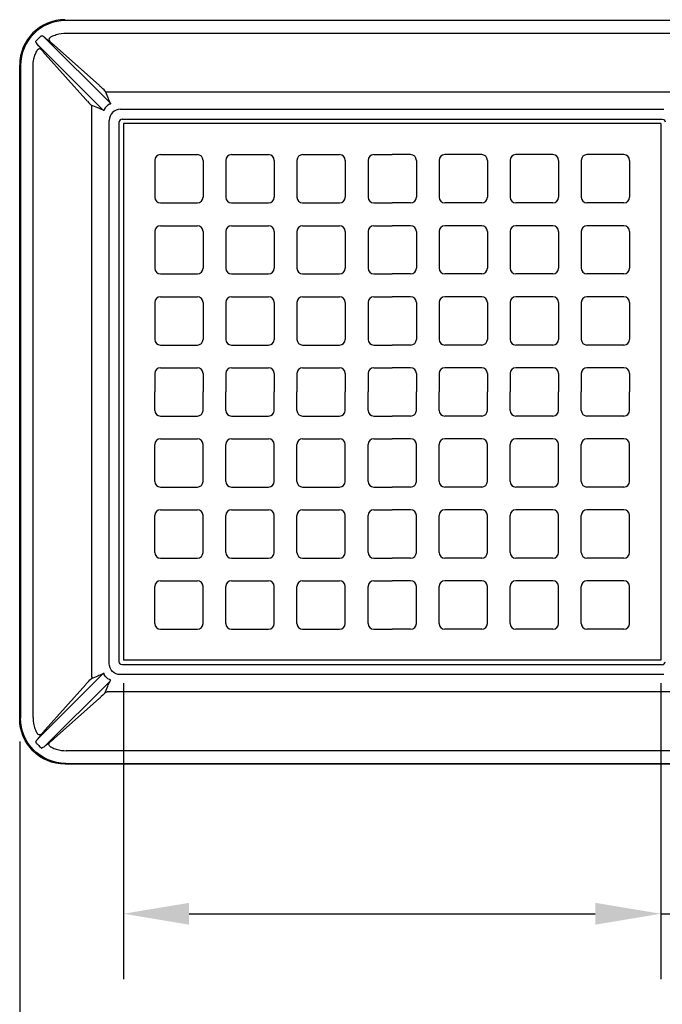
# Model space of a CAD drawing. Header units: feet. Extents: x 18870 to 19332, y 13872 to 14074.
# Tile 32 of 35: x 19287.11 to 19290.64, y 14006.33 to 14011.74. Entities that reach past the tile are written whole.
import ezdxf

# ---------------------------------------------------------------- set-up
doc = ezdxf.new("R2010")
doc.units = ezdxf.units.FT
doc.header["$MEASUREMENT"] = 0
for name, color, linetype in [('D-HATCH-PATT', 247, 'Continuous'), ('D-TEXT', 9, 'Continuous'), ('DETAIL', 5, 'Continuous')]:
    doc.layers.add(name, color=color, linetype=linetype)
doc.styles.get("Standard").update_dxf_attribs({"font": 'font31.shx'})
doc.dimstyles.get("Standard").update_dxf_attribs({"dimtxt": 0.18, "dimasz": 0.18, "dimexe": 0.18, "dimexo": 0.0625, "dimgap": 0.09, "dimtad": 0, "dimtih": 1, "dimtoh": 1, "dimdec": 4, "dimzin": 0, "dimdsep": 46, "dimtxsty": 'Standard', "dimcen": 0.09, "dimadec": 0, "dimazin": 0, "dimtfac": 1, "dimtdec": 4, "dimtofl": 0, "dimtmove": 0, "dimatfit": 3, "dimfxl": 1, "dimtolj": 1, "dimtzin": 0, "dimarcsym": 0})

# ---------------------------------------------------------------- blocks, each defined once
blk = doc.blocks.new('*D1022')
at = {"layer": 'D-TEXT', "color": 0, "linetype": 'Continuous', "lineweight": -2, "transparency": 16777216}
for p, q in [((19287.6841, 14008.0962), (19287.6841, 14006.4673)), ((19290.6357, 14008.0962), (19290.6357, 14006.4673)), ((19288.0441, 14006.8273), (19290.2757, 14006.8273)), ((19290.6357, 14006.8273), (19295.1618, 14006.8273))]:
    blk.add_line(p, q, dxfattribs=at)
at = {"layer": 'D-TEXT', "color": 0, "linetype": 'Continuous', "transparency": 16777216}
for points in [[(19288.0441, 14006.8873), (19288.0441, 14006.7673), (19287.6841, 14006.8273)], [(19290.2757, 14006.8873), (19290.2757, 14006.7673), (19290.6357, 14006.8273)]]:
    blk.add_solid(points, dxfattribs=at)
at = {"layer": 'Defpoints', "color": 0, "linetype": 'Continuous', "transparency": 16777216}
for p in [(19287.6841, 14008.2212), (19290.6357, 14008.2212), (19290.6357, 14006.8273)]:
    blk.add_point(p, dxfattribs=at)
at = {"layer": 'D-TEXT', "color": 0, "linetype": 'Continuous', "transparency": 16777216, "insert": (19293.2218, 14007.2593), "char_height": 0.36, "attachment_point": 5}
blk.add_mtext('\\A1;23{\\H0.7x;\\S5#8;}" x 23{\\H0.7x;\\S5#8;}"', dxfattribs=at)
blk = doc.blocks.new('*D1023')
at = {"layer": 'D-TEXT', "color": 0, "linetype": 'Continuous', "lineweight": -2, "transparency": 16777216}
for p, q in [((19287.113, 14007.7742), (19287.113, 14005.2143)), ((19291.2068, 14007.7742), (19291.2068, 14005.2143)), ((19287.473, 14005.5743), (19290.8468, 14005.5743)), ((19291.2068, 14005.5743), (19295.4588, 14005.5743))]:
    blk.add_line(p, q, dxfattribs=at)
at = {"layer": 'D-TEXT', "color": 0, "linetype": 'Continuous', "transparency": 16777216}
for points in [[(19287.473, 14005.6343), (19287.473, 14005.5143), (19287.113, 14005.5743)], [(19290.8468, 14005.6343), (19290.8468, 14005.5143), (19291.2068, 14005.5743)]]:
    blk.add_solid(points, dxfattribs=at)
at = {"layer": 'Defpoints', "color": 0, "linetype": 'Continuous', "transparency": 16777216}
for p in [(19287.113, 14007.8992), (19291.2068, 14007.8992), (19291.2068, 14005.5743)]:
    blk.add_point(p, dxfattribs=at)
at = {"layer": 'D-TEXT', "color": 0, "linetype": 'Continuous', "transparency": 16777216, "insert": (19293.5128, 14006.0063), "char_height": 0.36, "attachment_point": 5}
blk.add_mtext('\\A1;32{\\H0.7x;\\S3#4;}" x 32{\\H0.7x;\\S3#4;\\H1.42857x;"}', dxfattribs=at)

msp = doc.modelspace()

# ---------------------------------------------------------------- linework, layer by layer
at = {"layer": 'D-HATCH-PATT'}
for p, q in [((19290.63568, 14011.17278), (19287.6841, 14011.17278)), ((19287.6841, 14011.17278), (19287.6841, 14008.22121)), ((19290.63568, 14011.17278), (19290.63568, 14008.22121)), ((19287.88645, 14011.00168), (19288.08958, 14011.00168)), ((19288.27708, 14011.00168), (19288.4802, 14011.00168)), ((19288.6677, 14011.00168), (19288.87083, 14011.00168)), ((19289.05833, 14011.00168), (19289.15989, 14011.00168)), ((19289.26145, 14011.00168), (19289.15989, 14011.00168)), ((19289.65208, 14011.00168), (19289.44895, 14011.00168)), ((19290.0427, 14011.00168), (19289.83958, 14011.00168)), ((19290.43333, 14011.00168), (19290.2302, 14011.00168)), ((19287.8552, 14010.97043), (19287.8552, 14010.76731)), ((19288.12083, 14010.97043), (19288.12083, 14010.76731)), ((19288.24583, 14010.97043), (19288.24583, 14010.76731)), ((19288.51145, 14010.97043), (19288.51145, 14010.76731)), ((19288.63645, 14010.97043), (19288.63645, 14010.76731)), ((19288.90208, 14010.97043), (19288.90208, 14010.76731)), ((19289.02708, 14010.97043), (19289.02708, 14010.76731)), ((19289.2927, 14010.97043), (19289.2927, 14010.76731)), ((19289.4177, 14010.97043), (19289.4177, 14010.76731)), ((19289.68333, 14010.97043), (19289.68333, 14010.76731)), ((19289.80833, 14010.97043), (19289.80833, 14010.76731)), ((19290.07395, 14010.97043), (19290.07395, 14010.76731)), ((19290.19895, 14010.97043), (19290.19895, 14010.76731)), ((19290.46458, 14010.97043), (19290.46458, 14010.76731)), ((19287.88645, 14010.73606), (19288.08958, 14010.73606)), ((19288.27708, 14010.73606), (19288.4802, 14010.73606)), ((19288.6677, 14010.73606), (19288.87083, 14010.73606)), ((19289.05833, 14010.73606), (19289.15989, 14010.73606)), ((19289.26145, 14010.73606), (19289.15989, 14010.73606)), ((19289.65208, 14010.73606), (19289.44895, 14010.73606)), ((19290.0427, 14010.73606), (19289.83958, 14010.73606)), ((19290.43333, 14010.73606), (19290.2302, 14010.73606)), ((19287.88645, 14010.61106), (19288.08958, 14010.61106)), ((19288.27708, 14010.61106), (19288.4802, 14010.61106)), ((19288.6677, 14010.61106), (19288.87083, 14010.61106)), ((19289.05833, 14010.61106), (19289.15989, 14010.61106)), ((19289.26145, 14010.61106), (19289.15989, 14010.61106)), ((19289.65208, 14010.61106), (19289.44895, 14010.61106)), ((19290.0427, 14010.61106), (19289.83958, 14010.61106)), ((19290.43333, 14010.61106), (19290.2302, 14010.61106)), ((19287.8552, 14010.57981), (19287.8552, 14010.37668)), ((19288.12083, 14010.57981), (19288.12083, 14010.37668)), ((19288.24583, 14010.57981), (19288.24583, 14010.37668)), ((19288.51145, 14010.57981), (19288.51145, 14010.37668)), ((19288.63645, 14010.57981), (19288.63645, 14010.37668)), ((19288.90208, 14010.57981), (19288.90208, 14010.37668)), ((19289.02708, 14010.57981), (19289.02708, 14010.37668)), ((19289.2927, 14010.57981), (19289.2927, 14010.37668)), ((19289.4177, 14010.57981), (19289.4177, 14010.37668)), ((19289.68333, 14010.57981), (19289.68333, 14010.37668)), ((19289.80833, 14010.57981), (19289.80833, 14010.37668)), ((19290.07395, 14010.57981), (19290.07395, 14010.37668)), ((19290.19895, 14010.57981), (19290.19895, 14010.37668)), ((19290.46458, 14010.57981), (19290.46458, 14010.37668)), ((19287.88645, 14010.34543), (19288.08958, 14010.34543)), ((19288.27708, 14010.34543), (19288.4802, 14010.34543)), ((19288.6677, 14010.34543), (19288.87083, 14010.34543)), ((19289.05833, 14010.34543), (19289.15989, 14010.34543)), ((19289.26145, 14010.34543), (19289.15989, 14010.34543)), ((19289.65208, 14010.34543), (19289.44895, 14010.34543)), ((19290.0427, 14010.34543), (19289.83958, 14010.34543)), ((19290.43333, 14010.34543), (19290.2302, 14010.34543)), ((19287.8552, 14010.18918), (19287.8552, 14009.98606)), ((19287.88645, 14010.22043), (19288.08958, 14010.22043)), ((19288.12083, 14010.18918), (19288.12083, 14009.98606)), ((19288.24583, 14010.18918), (19288.24583, 14009.98606)), ((19288.27708, 14010.22043), (19288.4802, 14010.22043)), ((19288.51145, 14010.18918), (19288.51145, 14009.98606)), ((19288.63645, 14010.18918), (19288.63645, 14009.98606)), ((19288.6677, 14010.22043), (19288.87083, 14010.22043)), ((19288.90208, 14010.18918), (19288.90208, 14009.98606)), ((19289.02708, 14010.18918), (19289.02708, 14009.98606)), ((19289.05833, 14010.22043), (19289.15989, 14010.22043)), ((19289.26145, 14010.22043), (19289.15989, 14010.22043)), ((19289.2927, 14010.18918), (19289.2927, 14009.98606)), ((19289.4177, 14010.18918), (19289.4177, 14009.98606)), ((19289.65208, 14010.22043), (19289.44895, 14010.22043)), ((19289.68333, 14010.18918), (19289.68333, 14009.98606)), ((19289.80833, 14010.18918), (19289.80833, 14009.98606)), ((19290.0427, 14010.22043), (19289.83958, 14010.22043)), ((19290.07395, 14010.18918), (19290.07395, 14009.98606)), ((19290.19895, 14010.18918), (19290.19895, 14009.98606)), ((19290.43333, 14010.22043), (19290.2302, 14010.22043)), ((19290.46458, 14010.18918), (19290.46458, 14009.98606)), ((19287.88645, 14009.95481), (19288.08958, 14009.95481)), ((19288.27708, 14009.95481), (19288.4802, 14009.95481)), ((19288.6677, 14009.95481), (19288.87083, 14009.95481)), ((19289.05833, 14009.95481), (19289.15989, 14009.95481)), ((19289.26145, 14009.95481), (19289.15989, 14009.95481)), ((19289.65208, 14009.95481), (19289.44895, 14009.95481)), ((19290.0427, 14009.95481), (19289.83958, 14009.95481)), ((19290.43333, 14009.95481), (19290.2302, 14009.95481)), ((19287.8552, 14009.79856), (19287.8552, 14009.697)), ((19287.88645, 14009.82981), (19288.08958, 14009.82981)), ((19288.12083, 14009.79856), (19288.12083, 14009.697)), ((19288.24583, 14009.79856), (19288.24583, 14009.697)), ((19288.27708, 14009.82981), (19288.4802, 14009.82981)), ((19288.51145, 14009.79856), (19288.51145, 14009.697)), ((19288.63645, 14009.79856), (19288.63645, 14009.697)), ((19288.6677, 14009.82981), (19288.87083, 14009.82981)), ((19288.90208, 14009.79856), (19288.90208, 14009.697)), ((19289.02708, 14009.79856), (19289.02708, 14009.697)), ((19289.05833, 14009.82981), (19289.15989, 14009.82981)), ((19289.26145, 14009.82981), (19289.15989, 14009.82981)), ((19289.2927, 14009.79856), (19289.2927, 14009.697)), ((19289.4177, 14009.79856), (19289.4177, 14009.697)), ((19289.65208, 14009.82981), (19289.44895, 14009.82981)), ((19289.68333, 14009.79856), (19289.68333, 14009.697)), ((19289.80833, 14009.79856), (19289.80833, 14009.697)), ((19290.0427, 14009.82981), (19289.83958, 14009.82981)), ((19290.07395, 14009.79856), (19290.07395, 14009.697)), ((19290.19895, 14009.79856), (19290.19895, 14009.697)), ((19290.43333, 14009.82981), (19290.2302, 14009.82981)), ((19290.46458, 14009.79856), (19290.46458, 14009.697)), ((19287.8552, 14009.59543), (19287.8552, 14009.697)), ((19288.12083, 14009.59543), (19288.12083, 14009.697)), ((19288.24583, 14009.59543), (19288.24583, 14009.697)), ((19288.51145, 14009.59543), (19288.51145, 14009.697)), ((19288.63645, 14009.59543), (19288.63645, 14009.697)), ((19288.90208, 14009.59543), (19288.90208, 14009.697)), ((19289.02708, 14009.59543), (19289.02708, 14009.697)), ((19289.2927, 14009.59543), (19289.2927, 14009.697)), ((19289.4177, 14009.59543), (19289.4177, 14009.697)), ((19289.68333, 14009.59543), (19289.68333, 14009.697)), ((19289.80833, 14009.59543), (19289.80833, 14009.697)), ((19290.07395, 14009.59543), (19290.07395, 14009.697)), ((19290.19895, 14009.59543), (19290.19895, 14009.697)), ((19290.46458, 14009.59543), (19290.46458, 14009.697)), ((19287.88645, 14009.56418), (19288.08958, 14009.56418)), ((19288.27708, 14009.56418), (19288.4802, 14009.56418)), ((19288.6677, 14009.56418), (19288.87083, 14009.56418)), ((19289.05833, 14009.56418), (19289.15989, 14009.56418)), ((19289.26145, 14009.56418), (19289.15989, 14009.56418)), ((19289.65208, 14009.56418), (19289.44895, 14009.56418)), ((19290.0427, 14009.56418), (19289.83958, 14009.56418)), ((19290.43333, 14009.56418), (19290.2302, 14009.56418)), ((19287.88645, 14009.43918), (19288.08958, 14009.43918)), ((19288.27708, 14009.43918), (19288.4802, 14009.43918)), ((19288.6677, 14009.43918), (19288.87083, 14009.43918)), ((19289.05833, 14009.43918), (19289.15989, 14009.43918)), ((19289.26145, 14009.43918), (19289.15989, 14009.43918)), ((19289.65208, 14009.43918), (19289.44895, 14009.43918)), ((19290.0427, 14009.43918), (19289.83958, 14009.43918)), ((19290.43333, 14009.43918), (19290.2302, 14009.43918)), ((19287.8552, 14009.20481), (19287.8552, 14009.40793)), ((19288.12083, 14009.20481), (19288.12083, 14009.40793)), ((19288.24583, 14009.20481), (19288.24583, 14009.40793)), ((19288.51145, 14009.20481), (19288.51145, 14009.40793)), ((19288.63645, 14009.20481), (19288.63645, 14009.40793)), ((19288.90208, 14009.20481), (19288.90208, 14009.40793)), ((19289.02708, 14009.20481), (19289.02708, 14009.40793)), ((19289.2927, 14009.20481), (19289.2927, 14009.40793)), ((19289.4177, 14009.20481), (19289.4177, 14009.40793)), ((19289.68333, 14009.20481), (19289.68333, 14009.40793)), ((19289.80833, 14009.20481), (19289.80833, 14009.40793)), ((19290.07395, 14009.20481), (19290.07395, 14009.40793)), ((19290.19895, 14009.20481), (19290.19895, 14009.40793)), ((19290.46458, 14009.20481), (19290.46458, 14009.40793)), ((19287.88645, 14009.17356), (19288.08958, 14009.17356)), ((19288.27708, 14009.17356), (19288.4802, 14009.17356)), ((19288.6677, 14009.17356), (19288.87083, 14009.17356)), ((19289.05833, 14009.17356), (19289.15989, 14009.17356)), ((19289.26145, 14009.17356), (19289.15989, 14009.17356)), ((19289.65208, 14009.17356), (19289.44895, 14009.17356)), ((19290.0427, 14009.17356), (19289.83958, 14009.17356)), ((19290.43333, 14009.17356), (19290.2302, 14009.17356)), ((19287.88645, 14009.04856), (19288.08958, 14009.04856)), ((19288.27708, 14009.04856), (19288.4802, 14009.04856)), ((19288.6677, 14009.04856), (19288.87083, 14009.04856)), ((19289.05833, 14009.04856), (19289.15989, 14009.04856)), ((19289.26145, 14009.04856), (19289.15989, 14009.04856)), ((19289.65208, 14009.04856), (19289.44895, 14009.04856)), ((19290.0427, 14009.04856), (19289.83958, 14009.04856)), ((19290.43333, 14009.04856), (19290.2302, 14009.04856)), ((19287.8552, 14008.81418), (19287.8552, 14009.01731)), ((19288.12083, 14008.81418), (19288.12083, 14009.01731)), ((19288.24583, 14008.81418), (19288.24583, 14009.01731)), ((19288.51145, 14008.81418), (19288.51145, 14009.01731)), ((19288.63645, 14008.81418), (19288.63645, 14009.01731)), ((19288.90208, 14008.81418), (19288.90208, 14009.01731)), ((19289.02708, 14008.81418), (19289.02708, 14009.01731)), ((19289.2927, 14008.81418), (19289.2927, 14009.01731)), ((19289.4177, 14008.81418), (19289.4177, 14009.01731)), ((19289.68333, 14008.81418), (19289.68333, 14009.01731)), ((19289.80833, 14008.81418), (19289.80833, 14009.01731)), ((19290.07395, 14008.81418), (19290.07395, 14009.01731)), ((19290.19895, 14008.81418), (19290.19895, 14009.01731)), ((19290.46458, 14008.81418), (19290.46458, 14009.01731)), ((19287.88645, 14008.78293), (19288.08958, 14008.78293)), ((19288.27708, 14008.78293), (19288.4802, 14008.78293)), ((19288.6677, 14008.78293), (19288.87083, 14008.78293)), ((19289.05833, 14008.78293), (19289.15989, 14008.78293)), ((19289.26145, 14008.78293), (19289.15989, 14008.78293)), ((19289.65208, 14008.78293), (19289.44895, 14008.78293)), ((19290.0427, 14008.78293), (19289.83958, 14008.78293)), ((19290.43333, 14008.78293), (19290.2302, 14008.78293)), ((19287.88645, 14008.65793), (19288.08958, 14008.65793)), ((19288.27708, 14008.65793), (19288.4802, 14008.65793)), ((19288.6677, 14008.65793), (19288.87083, 14008.65793)), ((19289.05833, 14008.65793), (19289.15989, 14008.65793)), ((19289.26145, 14008.65793), (19289.15989, 14008.65793)), ((19289.65208, 14008.65793), (19289.44895, 14008.65793)), ((19290.0427, 14008.65793), (19289.83958, 14008.65793)), ((19290.43333, 14008.65793), (19290.2302, 14008.65793)), ((19287.8552, 14008.42356), (19287.8552, 14008.62668)), ((19288.12083, 14008.42356), (19288.12083, 14008.62668)), ((19288.24583, 14008.42356), (19288.24583, 14008.62668)), ((19288.51145, 14008.42356), (19288.51145, 14008.62668)), ((19288.63645, 14008.42356), (19288.63645, 14008.62668)), ((19288.90208, 14008.42356), (19288.90208, 14008.62668)), ((19289.02708, 14008.42356), (19289.02708, 14008.62668)), ((19289.2927, 14008.42356), (19289.2927, 14008.62668)), ((19289.4177, 14008.42356), (19289.4177, 14008.62668)), ((19289.68333, 14008.42356), (19289.68333, 14008.62668)), ((19289.80833, 14008.42356), (19289.80833, 14008.62668)), ((19290.07395, 14008.42356), (19290.07395, 14008.62668)), ((19290.19895, 14008.42356), (19290.19895, 14008.62668)), ((19290.46458, 14008.42356), (19290.46458, 14008.62668)), ((19287.88645, 14008.39231), (19288.08958, 14008.39231)), ((19288.27708, 14008.39231), (19288.4802, 14008.39231)), ((19288.6677, 14008.39231), (19288.87083, 14008.39231)), ((19289.05833, 14008.39231), (19289.15989, 14008.39231)), ((19289.26145, 14008.39231), (19289.15989, 14008.39231)), ((19289.65208, 14008.39231), (19289.44895, 14008.39231)), ((19290.0427, 14008.39231), (19289.83958, 14008.39231)), ((19290.43333, 14008.39231), (19290.2302, 14008.39231)), ((19290.63568, 14008.22121), (19287.6841, 14008.22121))]:
    msp.add_line(p, q, dxfattribs=at)
for centre, start, end in [((19287.88645, 14010.97043), 90, 180), ((19288.08958, 14010.97043), 0, 90), ((19288.27708, 14010.97043), 90, 180), ((19288.4802, 14010.97043), 0, 90), ((19288.6677, 14010.97043), 90, 180), ((19288.87083, 14010.97043), 0, 90), ((19289.05833, 14010.97043), 90, 180), ((19289.26145, 14010.97043), 0, 90), ((19289.44895, 14010.97043), 90, 180), ((19289.65208, 14010.97043), 0, 90), ((19289.83958, 14010.97043), 90, 180), ((19290.0427, 14010.97043), 0, 90), ((19290.2302, 14010.97043), 90, 180), ((19290.43333, 14010.97043), 0, 90), ((19287.88645, 14010.76731), 180, 270), ((19288.08958, 14010.76731), 270, 0), ((19288.27708, 14010.76731), 180, 270), ((19288.4802, 14010.76731), 270, 0), ((19288.6677, 14010.76731), 180, 270), ((19288.87083, 14010.76731), 270, 0), ((19289.05833, 14010.76731), 180, 270), ((19289.26145, 14010.76731), 270, 0), ((19289.44895, 14010.76731), 180, 270), ((19289.65208, 14010.76731), 270, 0), ((19289.83958, 14010.76731), 180, 270), ((19290.0427, 14010.76731), 270, 0), ((19290.2302, 14010.76731), 180, 270), ((19290.43333, 14010.76731), 270, 0), ((19287.88645, 14010.57981), 90, 180), ((19288.08958, 14010.57981), 0, 90), ((19288.27708, 14010.57981), 90, 180), ((19288.4802, 14010.57981), 0, 90), ((19288.6677, 14010.57981), 90, 180), ((19288.87083, 14010.57981), 0, 90), ((19289.05833, 14010.57981), 90, 180), ((19289.26145, 14010.57981), 0, 90), ((19289.44895, 14010.57981), 90, 180), ((19289.65208, 14010.57981), 0, 90), ((19289.83958, 14010.57981), 90, 180), ((19290.0427, 14010.57981), 0, 90), ((19290.2302, 14010.57981), 90, 180), ((19290.43333, 14010.57981), 0, 90), ((19287.88645, 14010.37668), 180, 270), ((19288.08958, 14010.37668), 270, 0), ((19288.27708, 14010.37668), 180, 270), ((19288.4802, 14010.37668), 270, 0), ((19288.6677, 14010.37668), 180, 270), ((19288.87083, 14010.37668), 270, 0), ((19289.05833, 14010.37668), 180, 270), ((19289.26145, 14010.37668), 270, 0), ((19289.44895, 14010.37668), 180, 270), ((19289.65208, 14010.37668), 270, 0), ((19289.83958, 14010.37668), 180, 270), ((19290.0427, 14010.37668), 270, 0), ((19290.2302, 14010.37668), 180, 270), ((19290.43333, 14010.37668), 270, 0), ((19287.88645, 14010.18918), 90, 180), ((19288.08958, 14010.18918), 0, 90), ((19288.27708, 14010.18918), 90, 180), ((19288.4802, 14010.18918), 0, 90), ((19288.6677, 14010.18918), 90, 180), ((19288.87083, 14010.18918), 0, 90), ((19289.05833, 14010.18918), 90, 180), ((19289.26145, 14010.18918), 0, 90), ((19289.44895, 14010.18918), 90, 180), ((19289.65208, 14010.18918), 0, 90), ((19289.83958, 14010.18918), 90, 180), ((19290.0427, 14010.18918), 0, 90), ((19290.2302, 14010.18918), 90, 180), ((19290.43333, 14010.18918), 0, 90), ((19287.88645, 14009.98606), 180, 270), ((19288.08958, 14009.98606), 270, 0), ((19288.27708, 14009.98606), 180, 270), ((19288.4802, 14009.98606), 270, 0), ((19288.6677, 14009.98606), 180, 270), ((19288.87083, 14009.98606), 270, 0), ((19289.05833, 14009.98606), 180, 270), ((19289.26145, 14009.98606), 270, 0), ((19289.44895, 14009.98606), 180, 270), ((19289.65208, 14009.98606), 270, 0), ((19289.83958, 14009.98606), 180, 270), ((19290.0427, 14009.98606), 270, 0), ((19290.2302, 14009.98606), 180, 270), ((19290.43333, 14009.98606), 270, 0), ((19287.88645, 14009.79856), 90, 180), ((19288.08958, 14009.79856), 0, 90), ((19288.27708, 14009.79856), 90, 180), ((19288.4802, 14009.79856), 0, 90), ((19288.6677, 14009.79856), 90, 180), ((19288.87083, 14009.79856), 0, 90), ((19289.05833, 14009.79856), 90, 180), ((19289.26145, 14009.79856), 0, 90), ((19289.44895, 14009.79856), 90, 180), ((19289.65208, 14009.79856), 0, 90), ((19289.83958, 14009.79856), 90, 180), ((19290.0427, 14009.79856), 0, 90), ((19290.2302, 14009.79856), 90, 180), ((19290.43333, 14009.79856), 0, 90), ((19287.88645, 14009.59543), 180, 270), ((19288.08958, 14009.59543), 270, 0), ((19288.27708, 14009.59543), 180, 270), ((19288.4802, 14009.59543), 270, 0), ((19288.6677, 14009.59543), 180, 270), ((19288.87083, 14009.59543), 270, 0), ((19289.05833, 14009.59543), 180, 270), ((19289.26145, 14009.59543), 270, 0), ((19289.44895, 14009.59543), 180, 270), ((19289.65208, 14009.59543), 270, 0), ((19289.83958, 14009.59543), 180, 270), ((19290.0427, 14009.59543), 270, 0), ((19290.2302, 14009.59543), 180, 270), ((19290.43333, 14009.59543), 270, 0), ((19287.88645, 14009.40793), 90, 180), ((19288.08958, 14009.40793), 0, 90), ((19288.27708, 14009.40793), 90, 180), ((19288.4802, 14009.40793), 0, 90), ((19288.6677, 14009.40793), 90, 180), ((19288.87083, 14009.40793), 0, 90), ((19289.05833, 14009.40793), 90, 180), ((19289.26145, 14009.40793), 0, 90), ((19289.44895, 14009.40793), 90, 180), ((19289.65208, 14009.40793), 0, 90), ((19289.83958, 14009.40793), 90, 180), ((19290.0427, 14009.40793), 0, 90), ((19290.2302, 14009.40793), 90, 180), ((19290.43333, 14009.40793), 0, 90), ((19287.88645, 14009.20481), 180, 270), ((19288.08958, 14009.20481), 270, 0), ((19288.27708, 14009.20481), 180, 270), ((19288.4802, 14009.20481), 270, 0), ((19288.6677, 14009.20481), 180, 270), ((19288.87083, 14009.20481), 270, 0), ((19289.05833, 14009.20481), 180, 270), ((19289.26145, 14009.20481), 270, 0), ((19289.44895, 14009.20481), 180, 270), ((19289.65208, 14009.20481), 270, 0), ((19289.83958, 14009.20481), 180, 270), ((19290.0427, 14009.20481), 270, 0), ((19290.2302, 14009.20481), 180, 270), ((19290.43333, 14009.20481), 270, 0), ((19287.88645, 14009.01731), 90, 180), ((19288.08958, 14009.01731), 0, 90), ((19288.27708, 14009.01731), 90, 180), ((19288.4802, 14009.01731), 0, 90), ((19288.6677, 14009.01731), 90, 180), ((19288.87083, 14009.01731), 0, 90), ((19289.05833, 14009.01731), 90, 180), ((19289.26145, 14009.01731), 0, 90), ((19289.44895, 14009.01731), 90, 180), ((19289.65208, 14009.01731), 0, 90), ((19289.83958, 14009.01731), 90, 180), ((19290.0427, 14009.01731), 0, 90), ((19290.2302, 14009.01731), 90, 180), ((19290.43333, 14009.01731), 0, 90), ((19287.88645, 14008.81418), 180, 270), ((19288.08958, 14008.81418), 270, 0), ((19288.27708, 14008.81418), 180, 270), ((19288.4802, 14008.81418), 270, 0), ((19288.6677, 14008.81418), 180, 270), ((19288.87083, 14008.81418), 270, 0), ((19289.05833, 14008.81418), 180, 270), ((19289.26145, 14008.81418), 270, 0), ((19289.44895, 14008.81418), 180, 270), ((19289.65208, 14008.81418), 270, 0), ((19289.83958, 14008.81418), 180, 270), ((19290.0427, 14008.81418), 270, 0), ((19290.2302, 14008.81418), 180, 270), ((19290.43333, 14008.81418), 270, 0), ((19287.88645, 14008.62668), 90, 180), ((19288.08958, 14008.62668), 0, 90), ((19288.27708, 14008.62668), 90, 180), ((19288.4802, 14008.62668), 0, 90), ((19288.6677, 14008.62668), 90, 180), ((19288.87083, 14008.62668), 0, 90), ((19289.05833, 14008.62668), 90, 180), ((19289.26145, 14008.62668), 0, 90), ((19289.44895, 14008.62668), 90, 180), ((19289.65208, 14008.62668), 0, 90), ((19289.83958, 14008.62668), 90, 180), ((19290.0427, 14008.62668), 0, 90), ((19290.2302, 14008.62668), 90, 180), ((19290.43333, 14008.62668), 0, 90), ((19287.88645, 14008.42356), 180, 270), ((19288.08958, 14008.42356), 270, 0), ((19288.27708, 14008.42356), 180, 270), ((19288.4802, 14008.42356), 270, 0), ((19288.6677, 14008.42356), 180, 270), ((19288.87083, 14008.42356), 270, 0), ((19289.05833, 14008.42356), 180, 270), ((19289.26145, 14008.42356), 270, 0), ((19289.44895, 14008.42356), 180, 270), ((19289.65208, 14008.42356), 270, 0), ((19289.83958, 14008.42356), 180, 270), ((19290.0427, 14008.42356), 270, 0), ((19290.2302, 14008.42356), 180, 270), ((19290.43333, 14008.42356), 270, 0)]:
    msp.add_arc(centre, 0.03125, start, end, dxfattribs=at)
at = {"layer": 'DETAIL'}
for p, q in [((19290.95338, 14011.73953), (19287.3664, 14011.73953)), ((19287.60958, 14011.28686), (19287.25197, 14011.64447)), ((19287.3689, 14011.67016), (19290.95088, 14011.67016)), ((19287.21241, 14011.60492), (19287.57003, 14011.2473)), ((19287.30211, 14011.60374), (19287.55114, 14011.38134)), ((19287.47554, 14011.30575), (19287.25315, 14011.55477)), ((19287.11302, 14007.89917), (19287.11302, 14011.49482)), ((19287.11735, 14011.49048), (19287.11735, 14007.90351)), ((19287.18672, 14007.906), (19287.18672, 14011.48799)), ((19287.58256, 14011.35087), (19287.59712, 14011.31512)), ((19287.59295, 14011.34703), (19290.72683, 14011.34703)), ((19287.54177, 14011.25977), (19287.50602, 14011.27432)), ((19287.50986, 14008.13005), (19287.50986, 14011.26394)), ((19287.66709, 14011.25168), (19290.65269, 14011.25168)), ((19287.67546, 14011.197), (19290.64432, 14011.197)), ((19287.6052, 14008.2042), (19287.6052, 14011.18979)), ((19287.65989, 14008.21256), (19287.65989, 14011.18143)), ((19290.64432, 14008.197), (19287.67546, 14008.197)), ((19287.21241, 14007.78907), (19287.57003, 14008.14669)), ((19287.54177, 14008.13422), (19287.50602, 14008.11967)), ((19290.65269, 14008.14231), (19287.66709, 14008.14231)), ((19287.60958, 14008.10713), (19287.25197, 14007.74952)), ((19287.47554, 14008.08824), (19287.25315, 14007.83922)), ((19287.58256, 14008.04312), (19287.59712, 14008.07887)), ((19287.30211, 14007.79025), (19287.55114, 14008.01265)), ((19290.72683, 14008.04696), (19287.59295, 14008.04696)), ((19290.95088, 14007.72383), (19287.3689, 14007.72383)), ((19290.95772, 14007.65012), (19287.36206, 14007.65012)), ((19287.3664, 14007.65446), (19290.95338, 14007.65446))]:
    msp.add_line(p, q, dxfattribs=at)
for centre, major_axis, ratio, start_param, end_param in [((19287.36397, 14011.49292), (-0.17812, 0.17812), 0.9924325, 5.5015852, 7.0647854), ((19287.36807, 14011.48881), (-0.17779, 0.17779), 0.9943065, 5.5015852, 7.0647854), ((19287.24937, 14011.63606), (-0.01854, 0.01854), 0.2979733, 5.2242481, 5.6723805), ((19287.28826, 14011.63534), (-0.00873, -0.01296), 0.8973789, 4.2764962, 6.1317631), ((19287.22082, 14011.60752), (-0.01854, 0.01854), 0.2979733, 0.6108048, 1.0589372), ((19287.22155, 14011.56863), (0.01296, 0.00873), 0.8973789, 0.1514223, 2.0066891), ((19287.54748, 14011.38182), (0.0351, -0.03121), 0.0443259, 0.0898137, 1.203718), ((19287.59295, 14011.3625), (-0.01447, -0.00589), 0.9886823, 0.4596913, 1.188119), ((19287.74507, 14011.0898), (-0.15614, 0.26136), 0.0806961, 0.4852188, 0.6698913), ((19287.47507, 14011.30941), (0.03121, -0.0351), 0.0443259, 5.0794673, 6.1933716), ((19287.49439, 14011.26394), (0.00589, 0.01447), 0.9886823, 5.0950663, 5.823494), ((19287.76708, 14011.11182), (-0.26136, 0.15614), 0.0806961, 5.613294, 5.7979665), ((19287.65726, 14011.19962), (-0.0677, 0.0677), 0.8160315, 6.021854, 6.5445166), ((19287.66832, 14011.18857), (-0.04506, 0.04506), 0.9808148, 5.5074723, 7.0588983), ((19287.67557, 14011.18131), (-0.01113, 0.01113), 0.9924325, 5.5015852, 7.0647854), ((19290.64421, 14008.21268), (0.01113, -0.01113), 0.9924325, 5.5015852, 7.0647854)]:
    msp.add_ellipse(centre, major_axis=major_axis, ratio=ratio, start_param=start_param, end_param=end_param, dxfattribs=at)
at = {"layer": 'DETAIL', "extrusion": (0, 0, -1)}
for centre, major_axis, ratio, start_param, end_param in [((19290.64421, 14011.18131), (0.01113, 0.01113), 0.9924325, 5.5015852, 7.0647854), ((19287.66832, 14008.20542), (-0.04506, -0.04506), 0.9808148, 5.5074723, 7.0588983), ((19287.67557, 14008.21268), (-0.01113, -0.01113), 0.9924325, 5.5015852, 7.0647854), ((19287.47507, 14008.08458), (0.03121, 0.0351), 0.0443259, 5.0794673, 6.1933716), ((19287.49439, 14008.13005), (0.00589, -0.01447), 0.9886823, 5.0950663, 5.823494), ((19287.76708, 14008.28217), (-0.26136, -0.15614), 0.0806961, 5.613294, 5.7979665), ((19287.65726, 14008.19437), (-0.0677, -0.0677), 0.8160315, 6.021854, 6.5445166), ((19287.74507, 14008.30419), (-0.15614, -0.26136), 0.0806961, 0.4852188, 0.6698913), ((19287.54748, 14008.01217), (0.0351, 0.03121), 0.0443259, 0.0898137, 1.203718), ((19287.59295, 14008.03149), (-0.01447, 0.00589), 0.9886823, 0.4596913, 1.188119), ((19287.36397, 14007.90108), (-0.17812, -0.17812), 0.9924325, 5.5015852, 7.0647854), ((19287.36807, 14007.90518), (-0.17779, -0.17779), 0.9943065, 5.5015852, 7.0647854), ((19287.22155, 14007.82536), (0.01296, -0.00873), 0.8973789, 0.1514223, 2.0066891), ((19287.22082, 14007.78647), (-0.01854, -0.01854), 0.2979733, 0.6108048, 1.0589372), ((19287.24937, 14007.75793), (-0.01854, -0.01854), 0.2979733, 5.2242481, 5.6723805), ((19287.28826, 14007.75865), (-0.00873, 0.01296), 0.8973789, 4.2764962, 6.1317631)]:
    msp.add_ellipse(centre, major_axis=major_axis, ratio=ratio, start_param=start_param, end_param=end_param, dxfattribs=at)
at = {"layer": 'DETAIL'}
for points, knots in [([(19287.20204, 14011.6263), (19287.20595, 14011.63011), (19287.20984, 14011.63394), (19287.21937, 14011.64344), (19287.22501, 14011.64911), (19287.23059, 14011.65485)], [-0.82034667, -0.82034667, -0.82034667, -0.82034667, -0.48749243, -0.48749243, 0, 0, 0, 0]), ([(19287.23059, 14011.65485), (19287.23093, 14011.65522), (19287.23143, 14011.65545), (19287.2329, 14011.65567), (19287.23398, 14011.65551), (19287.23585, 14011.65499), (19287.2366, 14011.65472), (19287.23735, 14011.65442)], [-0.31550212, -0.31550212, -0.31550212, -0.31550212, -0.22194952, -0.22194952, -0.0853652, -0.0853652, 0, 0, 0, 0]), ([(19287.2451, 14011.64996), (19287.24648, 14011.64898), (19287.24782, 14011.64797), (19287.25011, 14011.64612), (19287.25108, 14011.64529), (19287.25197, 14011.64447)], [-0.26890223, -0.26890223, -0.26890223, -0.26890223, -0.11928666, -0.11928666, 0, 0, 0, 0]), ([(19287.25197, 14011.64447), (19287.25405, 14011.64267), (19287.25612, 14011.64091), (19287.26305, 14011.63507), (19287.26758, 14011.63139), (19287.27393, 14011.6265), (19287.27615, 14011.62487), (19287.27787, 14011.62371)], [-0.8883868, -0.8883868, -0.8883868, -0.8883868, -0.71508163, -0.71508163, -0.28750113, -0.28750113, 0, 0, 0, 0]), ([(19287.2814, 14011.64791), (19287.28363, 14011.64912), (19287.28587, 14011.65029), (19287.29655, 14011.65555), (19287.30523, 14011.65902), (19287.33186, 14011.66734), (19287.35051, 14011.67016), (19287.3689, 14011.67016)], [-2.1312936, -2.1312936, -2.1312936, -2.1312936, -1.9540944, -1.9540944, -1.2953098, -1.2953098, 0, 0, 0, 0]), ([(19287.18672, 14011.48799), (19287.18672, 14011.50134), (19287.1882, 14011.51484), (19287.1932, 14011.53724), (19287.19599, 14011.54631), (19287.20218, 14011.56204), (19287.20536, 14011.56886), (19287.20897, 14011.57548)], [-6.6887672, -6.6887672, -6.6887672, -6.6887672, -5.7475745, -5.7475745, -5.0855437, -5.0855437, -4.557026, -4.557026, -4.557026, -4.557026]), ([(19287.20247, 14011.61954), (19287.20206, 14011.62055), (19287.20172, 14011.62156), (19287.20118, 14011.624), (19287.20121, 14011.62533), (19287.20192, 14011.62618), (19287.20198, 14011.62624), (19287.20204, 14011.6263)], [-0.55855213, -0.55855213, -0.55855213, -0.55855213, -0.44328661, -0.44328661, -0.25886179, -0.25886179, -0.24305001, -0.24305001, -0.24305001, -0.24305001]), ([(19287.21241, 14011.60492), (19287.21149, 14011.60592), (19287.21056, 14011.60702), (19287.20872, 14011.60933), (19287.20781, 14011.61055), (19287.20693, 14011.61178)], [-0.26850183, -0.26850183, -0.26850183, -0.26850183, -0.13425091, -0.13425091, 0, 0, 0, 0]), ([(19287.23317, 14011.57901), (19287.23264, 14011.5798), (19287.23202, 14011.58069), (19287.22891, 14011.58496), (19287.22557, 14011.58922), (19287.21878, 14011.59746), (19287.21566, 14011.60116), (19287.21241, 14011.60492)], [-0.88822233, -0.88822233, -0.88822233, -0.88822233, -0.75668589, -0.75668589, -0.3120063, -0.3120063, 0, 0, 0, 0]), ([(19287.25315, 14011.55477), (19287.25203, 14011.55602), (19287.25092, 14011.55728), (19287.24746, 14011.56122), (19287.24519, 14011.56386), (19287.24049, 14011.56946), (19287.23816, 14011.57233), (19287.23501, 14011.57641), (19287.23394, 14011.57787), (19287.23317, 14011.57901)], [-0.77875502, -0.77875502, -0.77875502, -0.77875502, -0.67691849, -0.67691849, -0.45870218, -0.45870218, -0.18932775, -0.18932775, 0, 0, 0, 0]), ([(19287.27787, 14011.62371), (19287.27937, 14011.6227), (19287.28142, 14011.62117), (19287.28582, 14011.61769), (19287.28813, 14011.61581), (19287.29171, 14011.6128), (19287.2929, 14011.61179), (19287.29673, 14011.6085), (19287.29945, 14011.60612), (19287.30211, 14011.60374)], [-0.77870531, -0.77870531, -0.77870531, -0.77870531, -0.53001162, -0.53001162, -0.31883015, -0.31883015, -0.21749033, -0.21749033, 0, 0, 0, 0]), ([(19287.55114, 14011.38134), (19287.55287, 14011.3798), (19287.55459, 14011.37824), (19287.55801, 14011.37514), (19287.5597, 14011.3736), (19287.56137, 14011.37207)], [-0.28231765, -0.28231765, -0.28231765, -0.28231765, -0.14115883, -0.14115883, 0, 0, 0, 0]), ([(19287.48482, 14011.29552), (19287.48329, 14011.29718), (19287.48174, 14011.29888), (19287.47864, 14011.30229), (19287.47709, 14011.30402), (19287.47554, 14011.30575)], [-0.28231765, -0.28231765, -0.28231765, -0.28231765, -0.14115883, -0.14115883, 0, 0, 0, 0]), ([(19287.57759, 14011.25075), (19287.57758, 14011.24988), (19287.57752, 14011.24902), (19287.57723, 14011.24718), (19287.57695, 14011.24624), (19287.57608, 14011.24487), (19287.57545, 14011.24452), (19287.57389, 14011.24457), (19287.57296, 14011.24502), (19287.57133, 14011.24617), (19287.57068, 14011.24671), (19287.57003, 14011.2473)], [-0.79369553, -0.79369553, -0.79369553, -0.79369553, -0.66961542, -0.66961542, -0.5021733, -0.5021733, -0.32009648, -0.32009648, -0.12311403, -0.12311403, 0, 0, 0, 0]), ([(19287.60958, 14011.28686), (19287.61004, 14011.28636), (19287.61046, 14011.28586), (19287.61152, 14011.28447), (19287.61203, 14011.28361), (19287.61242, 14011.28214), (19287.61236, 14011.28153), (19287.61168, 14011.28052), (19287.61105, 14011.28013), (19287.60954, 14011.27962), (19287.60873, 14011.27947), (19287.60729, 14011.27933), (19287.60672, 14011.2793), (19287.60614, 14011.2793)], [-0.79387075, -0.79387075, -0.79387075, -0.79387075, -0.69930294, -0.69930294, -0.52354781, -0.52354781, -0.36892893, -0.36892893, -0.21415399, -0.21415399, -0.08236692, -0.08236692, 0, 0, 0, 0]), ([(19287.57759, 14008.14324), (19287.57758, 14008.14411), (19287.57752, 14008.14497), (19287.57723, 14008.14681), (19287.57695, 14008.14775), (19287.57608, 14008.14912), (19287.57545, 14008.14947), (19287.57389, 14008.14942), (19287.57296, 14008.14897), (19287.57133, 14008.14782), (19287.57068, 14008.14728), (19287.57003, 14008.14669)], [-0.79369553, -0.79369553, -0.79369553, -0.79369553, -0.66961542, -0.66961542, -0.5021733, -0.5021733, -0.32009648, -0.32009648, -0.12311403, -0.12311403, 0, 0, 0, 0]), ([(19287.60958, 14008.10713), (19287.61004, 14008.10763), (19287.61046, 14008.10813), (19287.61152, 14008.10953), (19287.61203, 14008.11038), (19287.61242, 14008.11185), (19287.61236, 14008.11246), (19287.61168, 14008.11347), (19287.61105, 14008.11386), (19287.60954, 14008.11437), (19287.60873, 14008.11452), (19287.60729, 14008.11466), (19287.60672, 14008.11469), (19287.60614, 14008.11469)], [-0.79387075, -0.79387075, -0.79387075, -0.79387075, -0.69930294, -0.69930294, -0.52354781, -0.52354781, -0.36892893, -0.36892893, -0.21415399, -0.21415399, -0.08236692, -0.08236692, 0, 0, 0, 0]), ([(19287.48482, 14008.09847), (19287.48329, 14008.09681), (19287.48174, 14008.09512), (19287.47864, 14008.0917), (19287.47709, 14008.08997), (19287.47554, 14008.08824)], [-0.28231765, -0.28231765, -0.28231765, -0.28231765, -0.14115883, -0.14115883, 0, 0, 0, 0]), ([(19287.55114, 14008.01265), (19287.55287, 14008.01419), (19287.55459, 14008.01575), (19287.55801, 14008.01885), (19287.5597, 14008.02039), (19287.56137, 14008.02192)], [-0.28231765, -0.28231765, -0.28231765, -0.28231765, -0.14115883, -0.14115883, 0, 0, 0, 0]), ([(19287.18672, 14007.906), (19287.18672, 14007.89265), (19287.1882, 14007.87915), (19287.1932, 14007.85675), (19287.19599, 14007.84768), (19287.20218, 14007.83195), (19287.20536, 14007.82513), (19287.20897, 14007.81851)], [-6.6887672, -6.6887672, -6.6887672, -6.6887672, -5.7475745, -5.7475745, -5.0855437, -5.0855437, -4.557026, -4.557026, -4.557026, -4.557026]), ([(19287.25315, 14007.83922), (19287.25203, 14007.83797), (19287.25092, 14007.83671), (19287.24746, 14007.83277), (19287.24519, 14007.83013), (19287.24049, 14007.82453), (19287.23816, 14007.82166), (19287.23501, 14007.81758), (19287.23394, 14007.81612), (19287.23317, 14007.81498)], [-0.77875502, -0.77875502, -0.77875502, -0.77875502, -0.67691849, -0.67691849, -0.45870218, -0.45870218, -0.18932775, -0.18932775, 0, 0, 0, 0]), ([(19287.21241, 14007.78907), (19287.21149, 14007.78807), (19287.21056, 14007.78697), (19287.20872, 14007.78466), (19287.20781, 14007.78344), (19287.20693, 14007.78221)], [-0.26850183, -0.26850183, -0.26850183, -0.26850183, -0.13425091, -0.13425091, 0, 0, 0, 0]), ([(19287.23317, 14007.81498), (19287.23264, 14007.81419), (19287.23202, 14007.8133), (19287.22891, 14007.80903), (19287.22557, 14007.80478), (19287.21878, 14007.79653), (19287.21566, 14007.79283), (19287.21241, 14007.78907)], [-0.88822233, -0.88822233, -0.88822233, -0.88822233, -0.75668589, -0.75668589, -0.3120063, -0.3120063, 0, 0, 0, 0]), ([(19287.27787, 14007.77028), (19287.27937, 14007.77129), (19287.28142, 14007.77282), (19287.28582, 14007.7763), (19287.28813, 14007.77818), (19287.29171, 14007.78119), (19287.2929, 14007.7822), (19287.29673, 14007.78549), (19287.29945, 14007.78787), (19287.30211, 14007.79025)], [-0.77870531, -0.77870531, -0.77870531, -0.77870531, -0.53001162, -0.53001162, -0.31883015, -0.31883015, -0.21749033, -0.21749033, 0, 0, 0, 0]), ([(19287.20247, 14007.77445), (19287.20206, 14007.77344), (19287.20172, 14007.77243), (19287.20118, 14007.76999), (19287.20121, 14007.76866), (19287.20192, 14007.76781), (19287.20198, 14007.76775), (19287.20204, 14007.76769)], [-0.55855213, -0.55855213, -0.55855213, -0.55855213, -0.44328661, -0.44328661, -0.25886179, -0.25886179, -0.24305001, -0.24305001, -0.24305001, -0.24305001]), ([(19287.20204, 14007.76769), (19287.20595, 14007.76388), (19287.20984, 14007.76005), (19287.21937, 14007.75055), (19287.22501, 14007.74488), (19287.23059, 14007.73914)], [-0.82034667, -0.82034667, -0.82034667, -0.82034667, -0.48749243, -0.48749243, 0, 0, 0, 0]), ([(19287.23059, 14007.73914), (19287.23093, 14007.73877), (19287.23143, 14007.73854), (19287.2329, 14007.73832), (19287.23398, 14007.73848), (19287.23585, 14007.73901), (19287.2366, 14007.73927), (19287.23735, 14007.73957)], [-0.31550212, -0.31550212, -0.31550212, -0.31550212, -0.22194952, -0.22194952, -0.0853652, -0.0853652, 0, 0, 0, 0]), ([(19287.2451, 14007.74403), (19287.24648, 14007.74501), (19287.24782, 14007.74602), (19287.25011, 14007.74787), (19287.25108, 14007.7487), (19287.25197, 14007.74952)], [-0.26890223, -0.26890223, -0.26890223, -0.26890223, -0.11928666, -0.11928666, 0, 0, 0, 0]), ([(19287.25197, 14007.74952), (19287.25405, 14007.75132), (19287.25612, 14007.75308), (19287.26305, 14007.75892), (19287.26758, 14007.7626), (19287.27393, 14007.76749), (19287.27615, 14007.76912), (19287.27787, 14007.77028)], [-0.8883868, -0.8883868, -0.8883868, -0.8883868, -0.71508163, -0.71508163, -0.28750113, -0.28750113, 0, 0, 0, 0]), ([(19287.2814, 14007.74608), (19287.28363, 14007.74487), (19287.28587, 14007.7437), (19287.29655, 14007.73845), (19287.30523, 14007.73497), (19287.33186, 14007.72665), (19287.35051, 14007.72383), (19287.3689, 14007.72383)], [-2.1312936, -2.1312936, -2.1312936, -2.1312936, -1.9540944, -1.9540944, -1.2953098, -1.2953098, 0, 0, 0, 0])]:
    msp.add_open_spline(points, degree=3, knots=knots, dxfattribs=at)

# ---------------------------------------------------------------- dimensions: what is measured, and where the dimension line sits
at = {"layer": 'D-TEXT', "linetype": 'Continuous'}
for base, p1, p2, text, picture, middle in [((19290.63568, 14006.82728), (19287.6841, 14008.22121), (19290.63568, 14008.22121), '23{\\H0.7x;\\S5#8;}" x 23{\\H0.7x;\\S5#8;}"', '*D1022', (19293.22184, 14006.82728)), ((19291.20677, 14005.57427), (19287.11302, 14007.89917), (19291.20677, 14007.89917), '32{\\H0.7x;\\S3#4;}" x 32{\\H0.7x;\\S3#4;\\H1.42857x;"}', '*D1023', (19293.51277, 14005.57427))]:
    dim = msp.add_linear_dim(base=base, p1=p1, p2=p2, angle=0, text=text, dimstyle='Standard', override={"dimscale": 2, "dimtad": 1, "dimtih": 0, "dimtoh": 0}, dxfattribs=at)
    dim.commit()
    dim.dimension.update_dxf_attribs({"geometry": picture, "text_midpoint": middle, "dimtype": 161})

doc.saveas('drawing.dxf')
